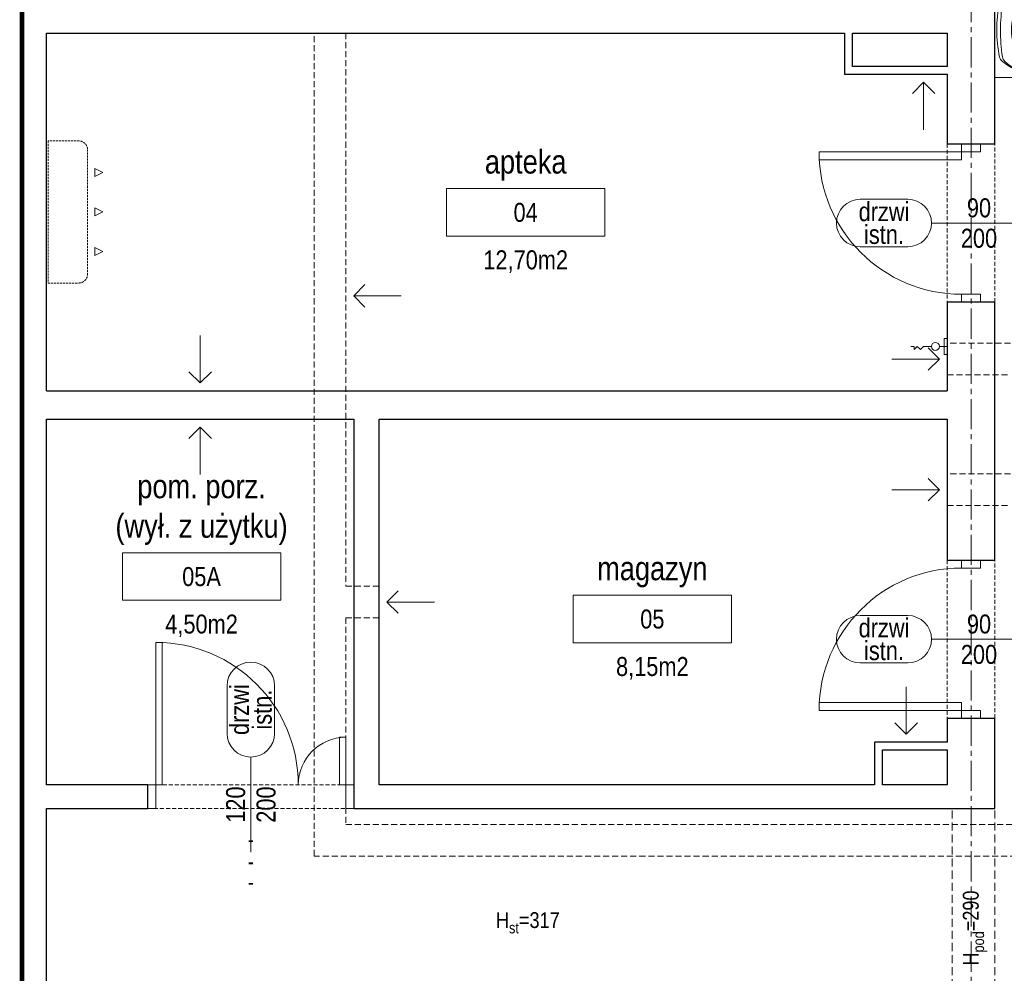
# Model space of a CAD drawing. Header units: millimetres. Extents: x -53179 to 121817, y -123620 to 254214.
# Tile 6 of 256: x -170 to 6050, y -95781 to -89755. Entities that reach past the tile are written whole.
import ezdxf
from ezdxf.enums import TextEntityAlignment as Align

# ---------------------------------------------------------------- set-up
doc = ezdxf.new("R2010")
doc.units = ezdxf.units.MM
for name, pattern in [('xref_ACAD-LSN_dyspozytornia_PW_rzuty_12$0$CENTER2', [28.575, 19.05, -3.175, 3.175, -3.175]), ('xref_ACAD-LSN_dyspozytornia_PW_rzuty_12$0$DASHED', [19.05, 12.7, -6.35]), ('xref_ACAD-LSN_dyspozytornia_PW_rzuty_12$0$HIDDEN2', [4.7625, 3.175, -1.5875])]:
    doc.linetypes.add(name, pattern=pattern)
for name, color, linetype, lineweight in [('xref', 8, 'Continuous', 13), ('xref_ACAD-LSN_dyspozytornia_PW_rzuty_12$0$A drzwi płytowe', 8, 'Continuous', 9), ('xref_ACAD-LSN_dyspozytornia_PW_rzuty_12$0$A opis', 8, 'Continuous', 13), ('xref_ACAD-LSN_dyspozytornia_PW_rzuty_12$0$A opis pom', 8, 'Continuous', 9), ('xref_ACAD-LSN_dyspozytornia_PW_rzuty_12$0$A opis pom pow', 8, 'Continuous', 9), ('xref_ACAD-LSN_dyspozytornia_PW_rzuty_12$0$A opis stolarka', 8, 'Continuous', 9), ('xref_ACAD-LSN_dyspozytornia_PW_rzuty_12$0$A opis stolarka NWD typ', 8, 'Continuous', 9), ('xref_ACAD-LSN_dyspozytornia_PW_rzuty_12$0$A opis stolarka NWD wyposażenie', 8, 'Continuous', 9), ('xref_ACAD-LSN_dyspozytornia_PW_rzuty_12$0$A opis technologia', 8, 'Continuous', 13), ('xref_ACAD-LSN_dyspozytornia_PW_rzuty_12$0$A widok wyżej', 8, 'xref_ACAD-LSN_dyspozytornia_PW_rzuty_12$0$DASHED', 9), ('xref_ACAD-LSN_dyspozytornia_PW_rzuty_12$0$A wyposazenie sanitarne', 8, 'Continuous', 9), ('xref_ACAD-LSN_dyspozytornia_PW_rzuty_12$0$A zakres', 8, 'Continuous', 13), ('xref_ACAD-LSN_dyspozytornia_PW_rzuty_12$0$A-Wall', 8, 'Continuous', 25), ('xref_ACAD-LSN_dyspozytornia_PW_rzuty_12$0$IS kanaly wentylacyjne', 8, 'xref_ACAD-LSN_dyspozytornia_PW_rzuty_12$0$DASHED', 9), ('xref_ACAD-LSN_dyspozytornia_PW_rzuty_12$0$IS klima', 8, 'xref_ACAD-LSN_dyspozytornia_PW_rzuty_12$0$DASHED', 9), ('xref_ACAD-LSN_dyspozytornia_PW_rzuty_12$0$IS wentylacja kratki istniejace', 8, 'Continuous', 9), ('xref_ACAD-LSN_dyspozytornia_PW_rzuty_12$0$S-Grid-Iden', 8, 'xref_ACAD-LSN_dyspozytornia_PW_rzuty_12$0$CENTER2', 9)]:
    doc.layers.add(name, color=color, linetype=linetype, lineweight=lineweight)
doc.layers.add('xref_ACAD-LSN_dyspozytornia_PW_rzuty_12$0$A opis ppoż drzwi', color=8, linetype='Continuous', lineweight=13, transparency=0.25)
doc.styles.add('xref_ACAD-LSN_dyspozytornia_PW_rzuty_12$0$Standard', font='ARIALN.TTF')
doc.styles.add('xref_ACAD-LSN_dyspozytornia_PW_rzuty_12$0$STYL ASA', font='ARIALN.TTF')

# ---------------------------------------------------------------- blocks, each defined once
blk = doc.blocks.new('xref_ACAD-LSN_dyspozytornia_PW_rzuty_12$0$umywalka 60x45')
at = {"color": 0, "lineweight": -2, "ltscale": 0.15}
for p, q in [((-30, 0), (30, 0)), ((-30, 0), (-30, -26.7)), ((9.45, 0), (-9.45, 0)), ((30, 0), (30, -26.7)), ((-0.01, -15.32), (-0.01, -18.52)), ((-1.86, -20.37), (-5.07, -20.37)), ((-0.01, -22.22), (-0.01, -25.42)), ((5.04, -20.37), (1.84, -20.37))]:
    blk.add_line(p, q, dxfattribs=at)
at = {"ltscale": 0.15}
blk.add_lwpolyline([(-26.31, -26.95, 0.236063), (-23.21, -34.38, 0.329715), (23.21, -34.38, 0.236063), (26.31, -26.95, 0.623035)], format="xyb", close=True, dxfattribs=at)
blk.add_lwpolyline([(-30, -26.7, 0.239105), (-25.52, -37.28, 0.331406), (25.52, -37.28, 0.239105), (30, -26.7)], format="xyb", dxfattribs=at)
at = {"color": 0, "lineweight": -2, "ltscale": 0.15}
for radius in [3.89, 2.78]:
    blk.add_circle((-0.01, -20.37), radius, dxfattribs=at)
for centre, radius, start, end in [((9.28, -28.68), 37.74, 140.66478, 180.90725), ((-16.21, -9.73), 5, 97.83045, 138.52449), ((-16.04, -7.93), 5, 102.69402, 140.66478), ((-0.64, -76.32), 75.1, 89.48972, 102.69402), ((0.57, -131.79), 128.2, 90.24498, 97.83045), ((0.57, -76.32), 75.1, 77.22851, 90.43281), ((-0.72, -131.79), 128.2, 82.09208, 89.67755), ((16.23, -9.76), 5, 41.39803, 82.09208), ((16.06, -7.95), 5, 39.25775, 77.22851), ((-9.28, -28.67), 37.74, 359.01528, 39.25775), ((5.44, -28.88), 33.9, 138.52449, 180.67671), ((-5.45, -28.87), 33.9, 359.24582, 41.39804)]:
    blk.add_arc(centre, radius, start, end, dxfattribs=at)
at = {"layer": 'Defpoints', "linetype": 'xref_ACAD-LSN_dyspozytornia_PW_rzuty_12$0$HIDDEN2', "ltscale": 0.5}
blk.add_lwpolyline([(-45, -45.56), (45, -45.56), (45, -105.56), (-45, -105.56)], close=True, dxfattribs=at)
blk = doc.blocks.new('xref_ACAD-LSN_dyspozytornia_PW_rzuty_12$0$jednostka wewn klimatyzacji')
at = {"color": 0, "linetype": 'ByBlock', "lineweight": -2, "ltscale": 0.1}
for p, q in [((44.9, -1), (-44.9, -1)), ((-44.9, -1), (-44.9, -20.5)), ((44.9, -20.5), (44.9, -1)), ((-39.9, -25.9), (39.9, -25.9))]:
    blk.add_line(p, q, dxfattribs=at)
at = {"color": 0, "linetype": 'ByBlock', "lineweight": -2}
for points in [[(-22.5, -30.5), (-25, -35.5), (-27.5, -30.5)], [(2.5, -30.5), (0, -35.5), (-2.5, -30.5)], [(22.5, -30.5), (25, -35.5), (27.5, -30.5)]]:
    blk.add_lwpolyline(points, close=True, dxfattribs=at)
at = {"color": 0, "linetype": 'ByBlock', "lineweight": -2, "ltscale": 0.1}
for centre, start, end in [((-39.15, -20.19), 183.10235, 262.49245), ((39.15, -20.19), 277.50755, 356.89765)]:
    blk.add_arc(centre, 5.76, start, end, dxfattribs=at)
blk = doc.blocks.new('xref_ACAD-LSN_dyspozytornia_PW_rzuty_12$0$zawor ze zlaczka')
at = {"color": 0, "linetype": 'ByBlock', "lineweight": -2}
for points in [[(-21, -2), (-21, 0), (-23, 0)], [(-19, 0), (-21, -2)], [(-19, 0), (-17, -2)], [(-15, 0), (-17, -2)], [(-10, 0), (-15, 0)], [(0, 0), (-5, 0)]]:
    blk.add_lwpolyline(points, dxfattribs=at)
blk.add_lwpolyline([(-2, 5), (0, 5), (0, -5), (-2, -5)], close=True, dxfattribs=at)
blk.add_circle((-7.5, 0), 2.5, dxfattribs=at)
blk = doc.blocks.new('xref_ACAD-LSN_dyspozytornia_PW_rzuty_12$0$środek')
blk.add_line((0, 0), (0, -10))
blk = doc.blocks.new('xref_ACAD-LSN_dyspozytornia_PW_rzuty_12$0$ddtag_LEFT')
at = {"transparency": 33554687}
blk.add_lwpolyline([(-30, 0), (30, 0)], dxfattribs=at)
at = {"layer": 'xref_ACAD-LSN_dyspozytornia_PW_rzuty_12$0$A opis stolarka NWD typ', "transparency": 33554687}
blk.add_lwpolyline([(-75, -15, -1), (-75, 15), (-45, 15, -1), (-45, -15)], format="xyb", close=True, dxfattribs=at)
at = {"ltscale": 0.1, "transparency": 33554687, "style": 'xref_ACAD-LSN_dyspozytornia_PW_rzuty_12$0$STYL ASA'}
blk.add_attdef('DOORS:AKUSTYKA', text='', height=10, rotation=90, dxfattribs=at).set_placement((49, 0), align=Align.MIDDLE_CENTER)
blk.add_attdef('DOORS:SZEROKOŚĆ', text='', height=12, dxfattribs=at).set_placement((0, 0, 0), align=Align.BOTTOM_CENTER)
blk.add_attdef('DOORS:WYSOKOŚĆ', text='', height=12, dxfattribs=at).set_placement((0, -3.6, 0), align=Align.TOP_CENTER)
at = {"layer": 'xref_ACAD-LSN_dyspozytornia_PW_rzuty_12$0$A opis ppoż drzwi', "ltscale": 0.1, "transparency": 33554687, "style": 'xref_ACAD-LSN_dyspozytornia_PW_rzuty_12$0$STYL ASA'}
blk.add_attdef('DOORS:PPOŻ', text='', height=10, rotation=90, dxfattribs=at).set_placement((36, 0), align=Align.MIDDLE_CENTER)
at = {"layer": 'xref_ACAD-LSN_dyspozytornia_PW_rzuty_12$0$A opis stolarka NWD typ', "ltscale": 0.1, "transparency": 33554687, "style": 'xref_ACAD-LSN_dyspozytornia_PW_rzuty_12$0$STYL ASA'}
blk.add_attdef('DOORS:TYP', text='', height=12, dxfattribs=at).set_placement((-60, -2.4, 0), align=Align.BOTTOM_CENTER)
blk.add_attdef('DOORS:PODTYP', text='', height=12, dxfattribs=at).set_placement((-60, -1.2, 0), align=Align.TOP_CENTER)
at = {"layer": 'xref_ACAD-LSN_dyspozytornia_PW_rzuty_12$0$A opis stolarka NWD wyposażenie', "ltscale": 0.1, "transparency": 33554687, "style": 'xref_ACAD-LSN_dyspozytornia_PW_rzuty_12$0$STYL ASA'}
blk.add_attdef('DOORS:WYPOSAŻENIE', text='', height=10, rotation=90, dxfattribs=at).set_placement((22, 0), align=Align.MIDDLE_CENTER)
blk = doc.blocks.new('xref_ACAD-LSN_dyspozytornia_PW_rzuty_12$0$ddtag_UP')
at = {"transparency": 33554687}
blk.add_lwpolyline([(0, 30), (0, -30)], dxfattribs=at)
at = {"layer": 'xref_ACAD-LSN_dyspozytornia_PW_rzuty_12$0$A opis stolarka NWD typ', "transparency": 33554687}
blk.add_lwpolyline([(-15, 75, -1), (15, 75), (15, 45, -1), (-15, 45)], format="xyb", close=True, dxfattribs=at)
at = {"ltscale": 0.1, "transparency": 33554687, "style": 'xref_ACAD-LSN_dyspozytornia_PW_rzuty_12$0$STYL ASA'}
blk.add_attdef('DOORS:SZEROKOŚĆ', text='', height=12, rotation=90, dxfattribs=at).set_placement((0, 0, 0), align=Align.BOTTOM_CENTER)
blk.add_attdef('DOORS:WYSOKOŚĆ', text='', height=12, rotation=90, dxfattribs=at).set_placement((3.6, 0, 0), align=Align.TOP_CENTER)
blk.add_attdef('DOORS:AKUSTYKA', text='', height=10, dxfattribs=at).set_placement((0, -49), align=Align.MIDDLE_CENTER)
at = {"layer": 'xref_ACAD-LSN_dyspozytornia_PW_rzuty_12$0$A opis ppoż drzwi', "ltscale": 0.1, "transparency": 33554687, "style": 'xref_ACAD-LSN_dyspozytornia_PW_rzuty_12$0$STYL ASA'}
blk.add_attdef('DOORS:PPOŻ', text='', height=10, dxfattribs=at).set_placement((0, -36), align=Align.MIDDLE_CENTER)
at = {"layer": 'xref_ACAD-LSN_dyspozytornia_PW_rzuty_12$0$A opis stolarka NWD typ', "ltscale": 0.1, "transparency": 33554687, "style": 'xref_ACAD-LSN_dyspozytornia_PW_rzuty_12$0$STYL ASA'}
blk.add_attdef('DOORS:PODTYP', text='', height=12, rotation=90, dxfattribs=at).set_placement((1.2, 60, 0), align=Align.TOP_CENTER)
blk.add_attdef('DOORS:TYP', text='', height=12, rotation=90, dxfattribs=at).set_placement((2.4, 60, 0), align=Align.BOTTOM_CENTER)
at = {"layer": 'xref_ACAD-LSN_dyspozytornia_PW_rzuty_12$0$A opis stolarka NWD wyposażenie', "ltscale": 0.1, "transparency": 33554687, "style": 'xref_ACAD-LSN_dyspozytornia_PW_rzuty_12$0$STYL ASA'}
blk.add_attdef('DOORS:WYPOSAŻENIE', text='', height=10, dxfattribs=at).set_placement((0, -22), align=Align.MIDDLE_CENTER)
blk = doc.blocks.new('xref_ACAD-LSN_dyspozytornia_PW_rzuty_12$0$tag wn')
blk.add_lwpolyline([(-25, -7.5), (25, -7.5), (25, 7.5), (-25, 7.5)], close=True)
at = {"style": 'xref_ACAD-LSN_dyspozytornia_PW_rzuty_12$0$STYL ASA'}
blk.add_attdef('ROOM:NO', text='', height=6, dxfattribs=at).set_placement((0, 0), align=Align.MIDDLE_CENTER)
at = {"layer": 'xref_ACAD-LSN_dyspozytornia_PW_rzuty_12$0$A opis pom pow', "style": 'xref_ACAD-LSN_dyspozytornia_PW_rzuty_12$0$STYL ASA'}
blk.add_attdef('ROOM:AREA', text='', height=6, dxfattribs=at).set_placement((0, -15), align=Align.MIDDLE_CENTER)
blk = doc.blocks.new('xref_ACAD-LSN_dyspozytornia_PW_rzuty_12')
at = {"layer": 'xref_ACAD-LSN_dyspozytornia_PW_rzuty_12$0$A drzwi płytowe', "linetype": 'Continuous', "lineweight": 9, "ltscale": 0.2}
for points in [[(68051.68, 81630.22), (68051.68, 81635.22), (68039.68, 81635.22), (68039.68, 81630.22)], [(68051.68, 81540.22), (68051.68, 81535.22), (68039.68, 81535.22), (68039.68, 81540.22)], [(68051.68, 81367.22), (68051.68, 81372.22), (68039.68, 81372.22), (68039.68, 81367.22)], [(68051.68, 81277.22), (68051.68, 81272.22), (68039.68, 81272.22), (68039.68, 81277.22)], [(67530.68, 81215.22), (67525.68, 81215.22), (67525.68, 81230.22), (67530.68, 81230.22)], [(67650.68, 81215.22), (67655.68, 81215.22), (67655.68, 81230.22), (67650.68, 81230.22)]]:
    blk.add_lwpolyline(points, close=True, dxfattribs=at)
at = {"layer": 'xref_ACAD-LSN_dyspozytornia_PW_rzuty_12$0$A drzwi płytowe', "linetype": 'Continuous', "lineweight": 9}
for points in [[(68039.68, 81630.22), (68039.68, 81625.22), (67949.68, 81625.22), (67949.68, 81630.22)], [(67530.68, 81230.22), (67534.68, 81230.22), (67534.68, 81320.22), (67530.68, 81320.22)], [(68039.68, 81277.22), (68039.68, 81282.22), (67949.68, 81282.22), (67949.68, 81277.22)], [(67650.68, 81260.22), (67646.68, 81260.22), (67646.68, 81230.22), (67650.68, 81230.22)]]:
    blk.add_lwpolyline(points, close=True, dxfattribs=at)
at = {"layer": 'xref_ACAD-LSN_dyspozytornia_PW_rzuty_12$0$A drzwi płytowe', "linetype": 'Continuous', "lineweight": 9, "ltscale": 0.2, "extrusion": (0, 0, -1)}
for centre, radius, start, end in [((-68039.68, 81630.22), 90, 270, 0), ((-67650.68, 81230.22), 30, 0, 90)]:
    blk.add_arc(centre, radius, start, end, dxfattribs=at)
at = {"layer": 'xref_ACAD-LSN_dyspozytornia_PW_rzuty_12$0$A drzwi płytowe', "linetype": 'Continuous', "lineweight": 9, "ltscale": 0.2}
for centre, start, end in [((68039.68, 81277.22), 90, 180), ((67530.68, 81230.22), 0, 90)]:
    blk.add_arc(centre, 90, start, end, dxfattribs=at)
at = {"layer": 'xref_ACAD-LSN_dyspozytornia_PW_rzuty_12$0$A widok wyżej', "linetype": 'xref_ACAD-LSN_dyspozytornia_PW_rzuty_12$0$DASHED', "lineweight": 9, "ltscale": 0.2}
for p, q in [((68030.68, 81635.22), (68030.68, 81535.22)), ((68060.68, 81535.22), (68060.68, 81635.22)), ((68030.68, 81372.22), (68030.68, 81272.22)), ((68060.68, 81272.22), (68060.68, 81372.22)), ((67655.68, 81230.22), (67525.68, 81230.22)), ((67525.68, 81215.22), (67655.68, 81215.22))]:
    blk.add_line(p, q, dxfattribs=at)
at = {"layer": 'xref_ACAD-LSN_dyspozytornia_PW_rzuty_12$0$A widok wyżej', "ltscale": 0.4}
for points in [[(68033.68, 81064.22), (68033.68, 81215.22)], [(68060.68, 81064.22), (68060.68, 81215.22)]]:
    blk.add_lwpolyline(points, dxfattribs=at)
at = {"layer": 'xref_ACAD-LSN_dyspozytornia_PW_rzuty_12$0$A zakres', "linetype": 'xref_ACAD-LSN_dyspozytornia_PW_rzuty_12$0$DASHED', "const_width": 3}
blk.add_lwpolyline([(67446.18, 82031.22), (67446.18, 80639.22), (72869.68, 80639.22), (72869.68, 82031.22)], close=True, dxfattribs=at)
at = {"layer": 'xref_ACAD-LSN_dyspozytornia_PW_rzuty_12$0$A-Wall', "linetype": 'Continuous', "lineweight": 25}
for p, q in [((68060.68, 81635.22), (68060.68, 81753.22)), ((67461.68, 81479.22), (67461.68, 81705.22)), ((67461.68, 81705.22), (67965.68, 81705.22)), ((67965.68, 81705.22), (67965.68, 81679.22)), ((67970.68, 81705.22), (68030.68, 81705.22)), ((67970.68, 81684.22), (67970.68, 81705.22)), ((68030.68, 81705.22), (68030.68, 81684.22)), ((68030.68, 81684.22), (67970.68, 81684.22)), ((67965.68, 81679.22), (68030.68, 81679.22)), ((68030.68, 81679.22), (68030.68, 81635.22)), ((68030.68, 81635.22), (68060.68, 81635.22)), ((68060.68, 81535.22), (68030.68, 81535.22)), ((68030.68, 81535.22), (68030.68, 81479.22)), ((68060.68, 81372.22), (68060.68, 81535.22)), ((67461.68, 81479.22), (68030.68, 81479.22)), ((67461.68, 81230.22), (67461.68, 81461.22)), ((67461.68, 81461.22), (67655.68, 81461.22)), ((67655.68, 81461.22), (67655.68, 81215.22)), ((67671.68, 81230.22), (67671.68, 81461.22)), ((67671.68, 81461.22), (68030.68, 81461.22)), ((68030.68, 81461.22), (68030.68, 81372.22)), ((68030.68, 81372.22), (68060.68, 81372.22)), ((68060.68, 81272.22), (68030.68, 81272.22)), ((68030.68, 81272.22), (68030.68, 81257.22)), ((68060.68, 81215.22), (68060.68, 81272.22)), ((68030.68, 81257.22), (67984.68, 81257.22)), ((67984.68, 81257.22), (67984.68, 81230.22)), ((67989.68, 81252.22), (68030.68, 81252.22)), ((67989.68, 81230.22), (67989.68, 81252.22)), ((68030.68, 81252.22), (68030.68, 81230.22)), ((67525.68, 81230.22), (67461.68, 81230.22)), ((67525.68, 81215.22), (67525.68, 81230.22)), ((67984.68, 81230.22), (67671.68, 81230.22)), ((68030.68, 81230.22), (67989.68, 81230.22)), ((67461.68, 81064.22), (67461.68, 81215.22)), ((67461.68, 81215.22), (67525.68, 81215.22)), ((67655.68, 81215.22), (68060.68, 81215.22))]:
    blk.add_line(p, q, dxfattribs=at)
at = {"layer": 'xref_ACAD-LSN_dyspozytornia_PW_rzuty_12$0$IS kanaly wentylacyjne', "ltscale": 0.3}
for points in [[(68070.68, 81426.72), (68030.68, 81426.72), (68030.68, 81406.72), (68070.68, 81406.72)], [(68070.68, 81509.22), (68030.68, 81509.22), (68030.68, 81489.22), (68070.68, 81489.22)]]:
    blk.add_lwpolyline(points, dxfattribs=at)
blk.add_lwpolyline([(67650.68, 81335.72), (67650.68, 81205.22), (68230.68, 81205.22), (68230.68, 81244.22), (68245.68, 81244.22), (68245.68, 81185.22), (67630.68, 81185.22), (67630.68, 81705.22), (67650.68, 81705.22), (67650.68, 81355.72), (67671.68, 81355.72), (67671.68, 81335.72)], close=True, dxfattribs=at)
at = {"layer": 'xref_ACAD-LSN_dyspozytornia_PW_rzuty_12$0$IS kanaly wentylacyjne', "linetype": 'ByBlock', "ltscale": 0.3}
for points in [[(67662.76, 81546.29), (67655.68, 81539.22), (67662.76, 81532.15)], [(67655.68, 81539.22), (67685.68, 81539.22)], [(68018.61, 81506.29), (68025.68, 81499.22), (68018.61, 81492.15)], [(68025.68, 81499.22), (67995.68, 81499.22)], [(68018.61, 81423.79), (68025.68, 81416.72), (68018.61, 81409.65)], [(68025.68, 81416.72), (67995.68, 81416.72)], [(67683.76, 81352.79), (67676.68, 81345.72), (67683.76, 81338.65)], [(67676.68, 81345.72), (67706.68, 81345.72)]]:
    blk.add_lwpolyline(points, dxfattribs=at)
at = {"layer": 'xref_ACAD-LSN_dyspozytornia_PW_rzuty_12$0$IS wentylacja kratki istniejace'}
for points in [[(68008.61, 81667.15), (68015.68, 81674.22), (68022.76, 81667.15)], [(68015.68, 81674.22), (68015.68, 81644.22)], [(67558.68, 81484.22), (67558.68, 81514.22)], [(67551.61, 81491.29), (67558.68, 81484.22), (67565.76, 81491.29)], [(67551.61, 81449.15), (67558.68, 81456.22), (67565.76, 81449.15)], [(67558.68, 81456.22), (67558.68, 81426.22)], [(68004.68, 81262.22), (68004.68, 81292.22)], [(67997.61, 81269.29), (68004.68, 81262.22), (68011.76, 81269.29)]]:
    blk.add_lwpolyline(points, dxfattribs=at)
at = {"layer": 'xref_ACAD-LSN_dyspozytornia_PW_rzuty_12$0$S-Grid-Iden'}
for points in [[(67446.18, 82131.22), (67446.18, 80539.22)], [(68045.68, 82131.22), (68045.68, 80539.22)]]:
    blk.add_lwpolyline(points, dxfattribs=at)
at = {"layer": 'xref_ACAD-LSN_dyspozytornia_PW_rzuty_12$0$A drzwi płytowe', "linetype": 'Continuous', "lineweight": 9, "ltscale": 0.2, "extrusion": (0, 0, -1), "zscale": -1, "rotation": 270}
blk.add_blockref('xref_ACAD-LSN_dyspozytornia_PW_rzuty_12$0$środek', (-68045.68, 81585.22), dxfattribs=at)
at = {"layer": 'xref_ACAD-LSN_dyspozytornia_PW_rzuty_12$0$A drzwi płytowe', "linetype": 'Continuous', "lineweight": 9, "ltscale": 0.2, "rotation": 90}
blk.add_blockref('xref_ACAD-LSN_dyspozytornia_PW_rzuty_12$0$środek', (68045.68, 81322.22), dxfattribs=at)
at = {"layer": 'xref_ACAD-LSN_dyspozytornia_PW_rzuty_12$0$A drzwi płytowe', "linetype": 'Continuous', "lineweight": 9, "ltscale": 0.2}
blk.add_blockref('xref_ACAD-LSN_dyspozytornia_PW_rzuty_12$0$środek', (67590.68, 81222.72), dxfattribs=at)
at = {"layer": 'xref_ACAD-LSN_dyspozytornia_PW_rzuty_12$0$A opis pom', "linetype": 'Continuous', "lineweight": 9, "xscale": 2, "yscale": 2, "zscale": 2}
for p, values in [((67764.32, 81591.96), {'ROOM:NO': '04', 'ROOM:AREA': '12,70m2'}), ((67559.57, 81361.8), {'ROOM:NO': '05A', 'ROOM:AREA': '4,50m2'}), ((67844.33, 81334.98), {'ROOM:NO': '05', 'ROOM:AREA': '8,15m2'})]:
    blk.add_blockref('xref_ACAD-LSN_dyspozytornia_PW_rzuty_12$0$tag wn', p, dxfattribs=at).add_auto_attribs(values)
at = {"layer": 'xref_ACAD-LSN_dyspozytornia_PW_rzuty_12$0$A opis stolarka', "linetype": 'Continuous', "lineweight": 9}
ref = blk.add_blockref('xref_ACAD-LSN_dyspozytornia_PW_rzuty_12$0$ddtag_LEFT', (68050.68, 81585.22), dxfattribs=at)
ref.add_attrib('DOORS:WYPOSAŻENIE', '-', dxfattribs={"layer": 'xref_ACAD-LSN_dyspozytornia_PW_rzuty_12$0$A opis stolarka NWD wyposażenie', "ltscale": 0.1, "height": 10, "rotation": 90, "style": 'xref_ACAD-LSN_dyspozytornia_PW_rzuty_12$0$STYL ASA'}).set_placement((68072.68, 81585.22), align=Align.MIDDLE_CENTER)
ref.add_attrib('DOORS:TYP', 'drzwi', dxfattribs={"layer": 'xref_ACAD-LSN_dyspozytornia_PW_rzuty_12$0$A opis stolarka NWD typ', "ltscale": 0.1, "height": 12, "style": 'xref_ACAD-LSN_dyspozytornia_PW_rzuty_12$0$STYL ASA'}).set_placement((67990.68, 81582.82, 0), align=Align.BOTTOM_CENTER)
ref.add_attrib('DOORS:PODTYP', 'istn.', dxfattribs={"layer": 'xref_ACAD-LSN_dyspozytornia_PW_rzuty_12$0$A opis stolarka NWD typ', "ltscale": 0.1, "height": 12, "style": 'xref_ACAD-LSN_dyspozytornia_PW_rzuty_12$0$STYL ASA'}).set_placement((67990.68, 81584.02, 0), align=Align.TOP_CENTER)
ref.add_attrib('DOORS:SZEROKOŚĆ', '90', dxfattribs={"layer": '0', "ltscale": 0.1, "height": 12, "style": 'xref_ACAD-LSN_dyspozytornia_PW_rzuty_12$0$STYL ASA'}).set_placement((68050.68, 81585.22, 0), align=Align.BOTTOM_CENTER)
ref.add_attrib('DOORS:WYSOKOŚĆ', '200', dxfattribs={"layer": '0', "ltscale": 0.1, "height": 12, "style": 'xref_ACAD-LSN_dyspozytornia_PW_rzuty_12$0$STYL ASA'}).set_placement((68050.68, 81581.62, 0), align=Align.TOP_CENTER)
ref.add_attrib('DOORS:PPOŻ', '-', dxfattribs={"layer": 'xref_ACAD-LSN_dyspozytornia_PW_rzuty_12$0$A opis ppoż drzwi', "ltscale": 0.1, "height": 10, "rotation": 90, "style": 'xref_ACAD-LSN_dyspozytornia_PW_rzuty_12$0$STYL ASA'}).set_placement((68086.68, 81585.22), align=Align.MIDDLE_CENTER)
ref.add_attrib('DOORS:AKUSTYKA', '-', dxfattribs={"layer": '0', "ltscale": 0.1, "height": 10, "rotation": 90, "style": 'xref_ACAD-LSN_dyspozytornia_PW_rzuty_12$0$STYL ASA'}).set_placement((68099.68, 81585.22), align=Align.MIDDLE_CENTER)
ref = blk.add_blockref('xref_ACAD-LSN_dyspozytornia_PW_rzuty_12$0$ddtag_LEFT', (68050.68, 81322.22), dxfattribs=at)
ref.add_attrib('DOORS:WYPOSAŻENIE', '-', dxfattribs={"layer": 'xref_ACAD-LSN_dyspozytornia_PW_rzuty_12$0$A opis stolarka NWD wyposażenie', "ltscale": 0.1, "height": 10, "rotation": 90, "style": 'xref_ACAD-LSN_dyspozytornia_PW_rzuty_12$0$STYL ASA'}).set_placement((68072.68, 81322.22), align=Align.MIDDLE_CENTER)
ref.add_attrib('DOORS:TYP', 'drzwi', dxfattribs={"layer": 'xref_ACAD-LSN_dyspozytornia_PW_rzuty_12$0$A opis stolarka NWD typ', "ltscale": 0.1, "height": 12, "style": 'xref_ACAD-LSN_dyspozytornia_PW_rzuty_12$0$STYL ASA'}).set_placement((67990.68, 81319.82, 0), align=Align.BOTTOM_CENTER)
ref.add_attrib('DOORS:PODTYP', 'istn.', dxfattribs={"layer": 'xref_ACAD-LSN_dyspozytornia_PW_rzuty_12$0$A opis stolarka NWD typ', "ltscale": 0.1, "height": 12, "style": 'xref_ACAD-LSN_dyspozytornia_PW_rzuty_12$0$STYL ASA'}).set_placement((67990.68, 81321.02, 0), align=Align.TOP_CENTER)
ref.add_attrib('DOORS:SZEROKOŚĆ', '90', dxfattribs={"layer": '0', "ltscale": 0.1, "height": 12, "style": 'xref_ACAD-LSN_dyspozytornia_PW_rzuty_12$0$STYL ASA'}).set_placement((68050.68, 81322.22, 0), align=Align.BOTTOM_CENTER)
ref.add_attrib('DOORS:WYSOKOŚĆ', '200', dxfattribs={"layer": '0', "ltscale": 0.1, "height": 12, "style": 'xref_ACAD-LSN_dyspozytornia_PW_rzuty_12$0$STYL ASA'}).set_placement((68050.68, 81318.62, 0), align=Align.TOP_CENTER)
ref.add_attrib('DOORS:PPOŻ', '-', dxfattribs={"layer": 'xref_ACAD-LSN_dyspozytornia_PW_rzuty_12$0$A opis ppoż drzwi', "ltscale": 0.1, "height": 10, "rotation": 90, "style": 'xref_ACAD-LSN_dyspozytornia_PW_rzuty_12$0$STYL ASA'}).set_placement((68086.68, 81322.22), align=Align.MIDDLE_CENTER)
ref.add_attrib('DOORS:AKUSTYKA', '-', dxfattribs={"layer": '0', "ltscale": 0.1, "height": 10, "rotation": 90, "style": 'xref_ACAD-LSN_dyspozytornia_PW_rzuty_12$0$STYL ASA'}).set_placement((68099.68, 81322.22), align=Align.MIDDLE_CENTER)
ref = blk.add_blockref('xref_ACAD-LSN_dyspozytornia_PW_rzuty_12$0$ddtag_UP', (67590.68, 81217.72), dxfattribs=at)
ref.add_attrib('DOORS:AKUSTYKA', '-', dxfattribs={"layer": '0', "ltscale": 0.1, "height": 10, "style": 'xref_ACAD-LSN_dyspozytornia_PW_rzuty_12$0$STYL ASA'}).set_placement((67590.68, 81168.72), align=Align.MIDDLE_CENTER)
ref.add_attrib('DOORS:PPOŻ', '-', dxfattribs={"layer": 'xref_ACAD-LSN_dyspozytornia_PW_rzuty_12$0$A opis ppoż drzwi', "ltscale": 0.1, "height": 10, "style": 'xref_ACAD-LSN_dyspozytornia_PW_rzuty_12$0$STYL ASA'}).set_placement((67590.68, 81181.72), align=Align.MIDDLE_CENTER)
ref.add_attrib('DOORS:WYSOKOŚĆ', '200', dxfattribs={"layer": '0', "ltscale": 0.1, "height": 12, "rotation": 90, "style": 'xref_ACAD-LSN_dyspozytornia_PW_rzuty_12$0$STYL ASA'}).set_placement((67594.28, 81217.72, 0), align=Align.TOP_CENTER)
ref.add_attrib('DOORS:SZEROKOŚĆ', '120', dxfattribs={"layer": '0', "ltscale": 0.1, "height": 12, "rotation": 90, "style": 'xref_ACAD-LSN_dyspozytornia_PW_rzuty_12$0$STYL ASA'}).set_placement((67590.68, 81217.72, 0), align=Align.BOTTOM_CENTER)
ref.add_attrib('DOORS:PODTYP', 'istn.', dxfattribs={"layer": 'xref_ACAD-LSN_dyspozytornia_PW_rzuty_12$0$A opis stolarka NWD typ', "ltscale": 0.1, "height": 12, "rotation": 90, "style": 'xref_ACAD-LSN_dyspozytornia_PW_rzuty_12$0$STYL ASA'}).set_placement((67591.88, 81277.72, 0), align=Align.TOP_CENTER)
ref.add_attrib('DOORS:TYP', 'drzwi', dxfattribs={"layer": 'xref_ACAD-LSN_dyspozytornia_PW_rzuty_12$0$A opis stolarka NWD typ', "ltscale": 0.1, "height": 12, "rotation": 90, "style": 'xref_ACAD-LSN_dyspozytornia_PW_rzuty_12$0$STYL ASA'}).set_placement((67593.08, 81277.72, 0), align=Align.BOTTOM_CENTER)
ref.add_attrib('DOORS:WYPOSAŻENIE', '-', dxfattribs={"layer": 'xref_ACAD-LSN_dyspozytornia_PW_rzuty_12$0$A opis stolarka NWD wyposażenie', "ltscale": 0.1, "height": 10, "style": 'xref_ACAD-LSN_dyspozytornia_PW_rzuty_12$0$STYL ASA'}).set_placement((67590.68, 81195.72), align=Align.MIDDLE_CENTER)
at = {"layer": 'xref_ACAD-LSN_dyspozytornia_PW_rzuty_12$0$A wyposazenie sanitarne', "rotation": 89.99999999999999}
blk.add_blockref('xref_ACAD-LSN_dyspozytornia_PW_rzuty_12$0$umywalka 60x45', (68060.68, 81707.22), dxfattribs=at)
at = {"layer": 'xref_ACAD-LSN_dyspozytornia_PW_rzuty_12$0$A wyposazenie sanitarne'}
blk.add_blockref('xref_ACAD-LSN_dyspozytornia_PW_rzuty_12$0$zawor ze zlaczka', (68030.68, 81507.22), dxfattribs=at)
at = {"layer": 'xref_ACAD-LSN_dyspozytornia_PW_rzuty_12$0$IS klima', "rotation": 90}
blk.add_blockref('xref_ACAD-LSN_dyspozytornia_PW_rzuty_12$0$jednostka wewn klimatyzacji', (67461.68, 81592.22), dxfattribs=at)
at = {"layer": 'xref_ACAD-LSN_dyspozytornia_PW_rzuty_12$0$A opis', "linetype": 'Continuous', "lineweight": 9, "insert": (68047.18, 81139.72), "char_height": 10, "attachment_point": 5, "rotation": 90, "style": 'xref_ACAD-LSN_dyspozytornia_PW_rzuty_12$0$Standard'}
blk.add_mtext_dynamic_manual_height_columns('\\A1;\\pxqc;H{\\H0.7x;\\S^ pod;}=290', width=72.7481, gutter_width=1, heights=[0], dxfattribs=at)
at = {"layer": 'xref_ACAD-LSN_dyspozytornia_PW_rzuty_12$0$A opis', "linetype": 'Continuous', "lineweight": 9, "insert": (67765.69, 81143.03), "char_height": 10, "attachment_point": 5, "style": 'xref_ACAD-LSN_dyspozytornia_PW_rzuty_12$0$Standard'}
blk.add_mtext_dynamic_manual_height_columns('\\A1;\\pxqc;H{\\H0.7x;\\S^ st;}=317', width=72.7481, gutter_width=1, heights=[0], dxfattribs=at)
at = {"layer": 'xref_ACAD-LSN_dyspozytornia_PW_rzuty_12$0$A opis technologia', "char_height": 15, "attachment_point": 8, "style": 'xref_ACAD-LSN_dyspozytornia_PW_rzuty_12$0$STYL ASA'}
for s, insert in [('apteka', (67764.32, 81611.96)), ('pom. porz.\\P(wył. z użytku)', (67559.57, 81381.8)), ('magazyn', (67844.33, 81354.98))]:
    blk.add_mtext_dynamic_manual_height_columns(s, width=187.6495, gutter_width=1, heights=[0], dxfattribs=dict(at, insert=insert))

msp = doc.modelspace()

# ---------------------------------------------------------------- block references
at = {"layer": 'xref', "xscale": 10, "yscale": 10, "zscale": 10}
msp.add_blockref('xref_ACAD-LSN_dyspozytornia_PW_rzuty_12', (-674616.8, -906892.2), dxfattribs=at)

doc.saveas('drawing.dxf')
